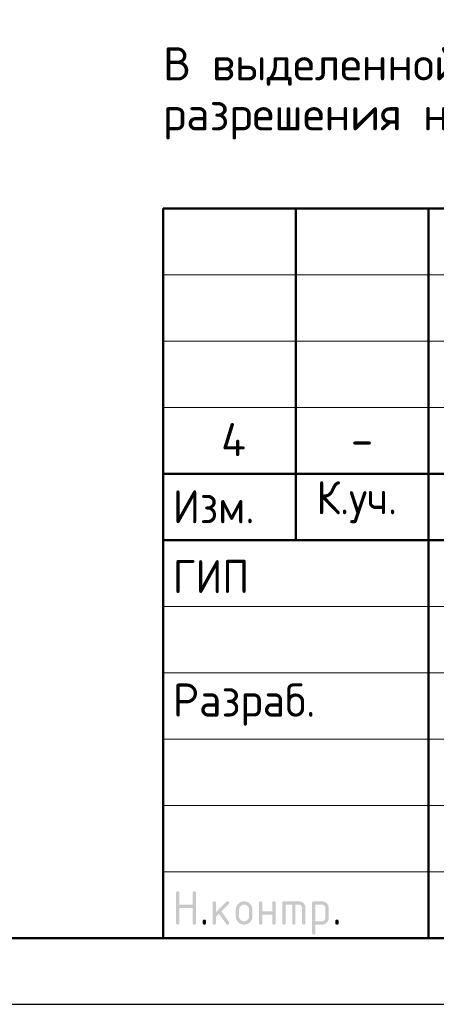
# Model space of a CAD drawing. Header units: millimetres. Extents: x 0 to 42000, y 0 to 29700.
# Tile 2 of 6: x 21920 to 25060, y 0 to 7425. Entities that reach past the tile are written whole.
import ezdxf

# ---------------------------------------------------------------- set-up
doc = ezdxf.new("R2010")
doc.units = ezdxf.units.MM
doc.layers.add('Standard', color=7, linetype='Continuous', lineweight=25)
doc.styles.add('ISOCPEUR', font='txt')

msp = doc.modelspace()

# ---------------------------------------------------------------- hatches: boundary and pattern name
at = {"layer": 'Standard', "linetype": 'Continuous', "lineweight": 25, "transparency": 33554687}
for points in [[(23099.1, 613.8), (23099.1, 838.8), (23099.1, 840.4), (23099.3, 841.7), (23099.5, 843.1), (23099.9, 844.3), (23100.3, 845.4), (23100.8, 846.4), (23101.4, 847.4), (23102.2, 848.2), (23103, 848.9), (23104, 849.5), (23104.9, 850.1), (23106.1, 850.5), (23107.3, 850.9), (23108.7, 851.1), (23110, 851.3), (23111.6, 851.3), (23113.2, 851.3), (23114.5, 851.1), (23115.9, 850.9), (23117.1, 850.5), (23118.3, 850.1), (23119.2, 849.5), (23120.2, 848.9), (23121, 848.2), (23121.8, 847.4), (23122.4, 846.4), (23123, 845.4), (23123.3, 844.3), (23123.7, 843.1), (23123.9, 841.7), (23124.1, 840.4), (23124.1, 838.8), (23124.1, 751.3), (23223.9, 751.3), (23223.9, 838.8), (23223.9, 840.4), (23224, 841.7), (23224.2, 843.1), (23224.6, 844.3), (23225, 845.4), (23225.6, 846.4), (23226.2, 847.4), (23227, 848.2), (23227.8, 848.9), (23228.7, 849.5), (23229.7, 850.1), (23230.9, 850.5), (23232.1, 850.9), (23233.4, 851.1), (23234.8, 851.3), (23236.4, 851.3), (23237.9, 851.3), (23239.3, 851.1), (23240.7, 850.9), (23241.9, 850.5), (23243, 850.1), (23244, 849.5), (23245, 848.9), (23245.8, 848.2), (23246.6, 847.4), (23247.1, 846.4), (23247.7, 845.4), (23248.1, 844.3), (23248.5, 843.1), (23248.7, 841.7), (23248.9, 840.4), (23248.9, 838.8), (23248.9, 613.8), (23248.9, 612.2), (23248.7, 610.9), (23248.5, 609.5), (23248.1, 608.3), (23247.7, 607.1), (23247.1, 606.2), (23246.6, 605.2), (23245.8, 604.4), (23245, 603.6), (23244, 603), (23243, 602.5), (23241.9, 602.1), (23240.7, 601.7), (23239.3, 601.5), (23237.9, 601.3), (23236.4, 601.3), (23234.8, 601.3), (23233.4, 601.5), (23232.1, 601.7), (23230.9, 602.1), (23229.7, 602.5), (23228.7, 603), (23227.8, 603.6), (23227, 604.4), (23226.2, 605.2), (23225.6, 606.2), (23225, 607.1), (23224.6, 608.3), (23224.2, 609.5), (23224, 610.9), (23223.9, 612.2), (23223.9, 613.8), (23223.9, 726.3), (23124.1, 726.3), (23124.1, 613.8), (23124.1, 612.2), (23123.9, 610.9), (23123.7, 609.5), (23123.3, 608.3), (23123, 607.1), (23122.4, 606.2), (23121.8, 605.2), (23121, 604.4), (23120.2, 603.6), (23119.2, 603), (23118.3, 602.5), (23117.1, 602.1), (23115.9, 601.7), (23114.5, 601.5), (23113.2, 601.3), (23111.6, 601.3), (23110, 601.3), (23108.7, 601.5), (23107.3, 601.7), (23106.1, 602.1), (23104.9, 602.5), (23104, 603), (23103, 603.6), (23102.2, 604.4), (23101.4, 605.2), (23100.8, 606.2), (23100.3, 607.1), (23099.9, 608.3), (23099.5, 609.5), (23099.3, 610.9), (23099.1, 612.2)], [(23398.9, 694), (23477.5, 772.6), (23478.4, 773.4), (23479.4, 774.1), (23480.4, 774.8), (23481.5, 775.2), (23482.7, 775.7), (23483.9, 775.9), (23485.1, 776.1), (23486.4, 776.1), (23488, 776.1), (23489.3, 775.9), (23490.7, 775.8), (23491.9, 775.4), (23493.1, 775), (23494, 774.4), (23495, 773.8), (23495.8, 773), (23496.6, 772.2), (23497.1, 771.3), (23497.7, 770.3), (23498.1, 769.1), (23498.5, 767.9), (23498.7, 766.6), (23498.9, 765.2), (23498.9, 763.7), (23498.9, 762.4), (23498.7, 761.3), (23498.4, 760.1), (23498, 759), (23497.5, 757.9), (23496.8, 756.9), (23496.1, 755.9), (23495.1, 754.9), (23440.2, 700.1), (23496.4, 621), (23497.7, 619.3), (23498.3, 617.4), (23498.9, 615.6), (23498.9, 613.6), (23498.9, 612.1), (23498.7, 610.7), (23498.5, 609.4), (23498.1, 608.2), (23497.7, 607), (23497.1, 606.1), (23496.6, 605.1), (23495.8, 604.4), (23495, 603.6), (23494, 603), (23493.1, 602.4), (23491.9, 602.1), (23490.7, 601.7), (23489.3, 601.5), (23488, 601.3), (23486.4, 601.3), (23484.8, 601.3), (23483.3, 601.6), (23481.8, 601.9), (23480.5, 602.6), (23479.2, 603.3), (23478.1, 604.3), (23477, 605.3), (23476, 606.6), (23422.2, 682.1), (23398.9, 658.8), (23398.9, 613.8), (23398.9, 612.2), (23398.7, 610.9), (23398.6, 609.5), (23398.2, 608.3), (23397.8, 607.1), (23397.2, 606.2), (23396.6, 605.2), (23395.8, 604.4), (23395, 603.6), (23394, 603), (23393.1, 602.5), (23391.9, 602.1), (23390.7, 601.7), (23389.4, 601.5), (23388, 601.3), (23386.4, 601.3), (23384.9, 601.3), (23383.5, 601.5), (23382.1, 601.7), (23380.9, 602.1), (23379.8, 602.5), (23378.8, 603), (23377.8, 603.6), (23377, 604.4), (23376.2, 605.2), (23375.7, 606.2), (23375.1, 607.1), (23374.7, 608.3), (23374.3, 609.5), (23374.1, 610.8), (23373.9, 612.2), (23373.9, 613.8), (23373.9, 763.7), (23373.9, 765.2), (23374.1, 766.6), (23374.3, 767.9), (23374.7, 769.1), (23375.1, 770.3), (23375.7, 771.3), (23376.2, 772.2), (23377, 773), (23377.8, 773.8), (23378.8, 774.4), (23379.8, 775), (23380.9, 775.4), (23382.1, 775.8), (23383.5, 775.9), (23384.9, 776.1), (23386.4, 776.1), (23388, 776.1), (23389.4, 775.9), (23390.7, 775.8), (23391.9, 775.4), (23393.1, 775), (23394, 774.4), (23395, 773.8), (23395.8, 773), (23396.6, 772.2), (23397.2, 771.3), (23397.8, 770.3), (23398.2, 769.1), (23398.6, 767.9), (23398.7, 766.6), (23398.9, 765.2), (23398.9, 763.7)], [(23748.7, 676.2), (23748.7, 613.8), (23748.7, 612.2), (23748.5, 610.8), (23748.3, 609.5), (23747.9, 608.3), (23747.5, 607.1), (23746.9, 606.2), (23746.3, 605.2), (23745.5, 604.4), (23744.8, 603.6), (23743.8, 603), (23742.8, 602.5), (23741.6, 602.1), (23740.4, 601.7), (23739.1, 601.5), (23737.7, 601.3), (23736.1, 601.3), (23734.6, 601.3), (23733.2, 601.5), (23731.8, 601.7), (23730.7, 602.1), (23729.5, 602.5), (23728.5, 603), (23727.5, 603.6), (23726.8, 604.4), (23726, 605.2), (23725.4, 606.2), (23724.8, 607.1), (23724.4, 608.3), (23724, 609.5), (23723.8, 610.8), (23723.6, 612.2), (23723.6, 613.8), (23723.6, 763.7), (23723.6, 765.2), (23723.8, 766.6), (23724, 767.9), (23724.4, 769.1), (23724.8, 770.3), (23725.4, 771.3), (23726, 772.2), (23726.8, 773), (23727.5, 773.8), (23728.5, 774.4), (23729.5, 775), (23730.7, 775.4), (23731.8, 775.8), (23733.2, 775.9), (23734.6, 776.1), (23736.1, 776.1), (23737.7, 776.1), (23739.1, 775.9), (23740.4, 775.8), (23741.6, 775.4), (23742.8, 775), (23743.8, 774.4), (23744.8, 773.8), (23745.5, 773), (23746.3, 772.2), (23746.9, 771.3), (23747.5, 770.3), (23747.9, 769.1), (23748.3, 768), (23748.5, 766.6), (23748.7, 765.2), (23748.7, 763.7), (23748.7, 701.2), (23823.3, 701.2), (23823.3, 763.7), (23823.3, 765.2), (23823.5, 766.6), (23823.7, 768), (23824.1, 769.1), (23824.5, 770.3), (23825.1, 771.3), (23825.7, 772.2), (23826.5, 773), (23827.3, 773.8), (23828.2, 774.4), (23829.2, 775), (23830.4, 775.4), (23831.6, 775.8), (23832.9, 775.9), (23834.3, 776.1), (23835.9, 776.1), (23837.4, 776.1), (23838.8, 775.9), (23840.2, 775.8), (23841.3, 775.4), (23842.5, 775), (23843.5, 774.4), (23844.5, 773.8), (23845.3, 773), (23846, 772.2), (23846.6, 771.3), (23847.2, 770.3), (23847.6, 769.1), (23848, 767.9), (23848.2, 766.6), (23848.4, 765.2), (23848.4, 763.7), (23848.4, 613.8), (23848.4, 612.2), (23848.2, 610.8), (23848, 609.5), (23847.6, 608.3), (23847.2, 607.1), (23846.6, 606.2), (23846, 605.2), (23845.3, 604.4), (23844.5, 603.6), (23843.5, 603), (23842.5, 602.5), (23841.3, 602.1), (23840.2, 601.7), (23838.8, 601.5), (23837.4, 601.3), (23835.9, 601.3), (23834.3, 601.3), (23832.9, 601.5), (23831.6, 601.7), (23830.4, 602.1), (23829.2, 602.5), (23828.2, 603), (23827.3, 603.6), (23826.5, 604.4), (23825.7, 605.2), (23825.1, 606.2), (23824.5, 607.1), (23824.1, 608.3), (23823.7, 609.5), (23823.5, 610.8), (23823.3, 612.2), (23823.3, 613.8), (23823.3, 676.2)], [(23911, 776.1), (24023.4, 776.1), (24026, 776.1), (24028.5, 775.9), (24031, 775.7), (24033.4, 775.2), (24035.8, 774.8), (24038.1, 774.1), (24040.4, 773.4), (24042.6, 772.5), (24044.8, 771.6), (24047, 770.5), (24049.1, 769.3), (24051.1, 767.9), (24053.1, 766.6), (24055, 765), (24056.9, 763.4), (24058.8, 761.6), (24060.6, 759.7), (24062.2, 757.8), (24063.8, 755.9), (24065.1, 753.9), (24066.5, 751.9), (24067.6, 749.8), (24068.8, 747.7), (24069.7, 745.4), (24070.6, 743.2), (24071.3, 740.9), (24072, 738.6), (24072.4, 736.2), (24072.9, 733.8), (24073.1, 731.3), (24073.3, 728.8), (24073.3, 726.2), (24073.3, 613.8), (24073.3, 612.2), (24073.1, 610.8), (24072.9, 609.5), (24072.6, 608.3), (24072.2, 607.1), (24071.6, 606.2), (24071, 605.2), (24070.2, 604.4), (24069.4, 603.6), (24068.4, 603), (24067.5, 602.5), (24066.3, 602.1), (24065.1, 601.7), (24063.8, 601.5), (24062.4, 601.3), (24060.8, 601.3), (24059.3, 601.3), (24057.9, 601.5), (24056.5, 601.7), (24055.3, 602.1), (24054.2, 602.5), (24053.2, 603), (24052.2, 603.6), (24051.4, 604.4), (24050.6, 605.2), (24050.1, 606.2), (24049.5, 607.1), (24049.1, 608.3), (24048.7, 609.5), (24048.5, 610.8), (24048.3, 612.2), (24048.3, 613.8), (24048.3, 726.1), (24048.3, 728.8), (24047.8, 731.2), (24047.4, 733.7), (24046.5, 735.9), (24045.6, 738.1), (24044.3, 740.1), (24042.9, 742.1), (24041.1, 743.9), (24039.3, 745.7), (24037.3, 747.1), (24035.3, 748.4), (24033.1, 749.3), (24030.9, 750.2), (24028.4, 750.7), (24026, 751.1), (24023.4, 751.1), (23998.4, 751.1), (23998.4, 613.8), (23998.4, 612.2), (23998.2, 610.8), (23998, 609.5), (23997.7, 608.3), (23997.3, 607.1), (23996.7, 606.2), (23996.1, 605.2), (23995.3, 604.4), (23994.5, 603.6), (23993.5, 603), (23992.6, 602.5), (23991.4, 602.1), (23990.2, 601.7), (23988.8, 601.5), (23987.5, 601.3), (23985.9, 601.3), (23984.3, 601.3), (23983, 601.5), (23981.6, 601.7), (23980.4, 602.1), (23979.3, 602.5), (23978.3, 603), (23977.3, 603.6), (23976.5, 604.4), (23975.7, 605.2), (23975.2, 606.2), (23974.6, 607.1), (23974.2, 608.3), (23973.8, 609.5), (23973.6, 610.8), (23973.4, 612.2), (23973.4, 613.8), (23973.4, 751.1), (23923.5, 751.1), (23923.5, 613.8), (23923.5, 612.2), (23923.3, 610.8), (23923.1, 609.5), (23922.7, 608.3), (23922.4, 607.1), (23921.8, 606.2), (23921.2, 605.2), (23920.4, 604.4), (23919.6, 603.6), (23918.6, 603), (23917.7, 602.5), (23916.5, 602.1), (23915.3, 601.7), (23913.9, 601.5), (23912.6, 601.3), (23911, 601.3), (23909.4, 601.3), (23908.1, 601.5), (23906.7, 601.7), (23905.5, 602.1), (23904.4, 602.5), (23903.4, 603), (23902.4, 603.6), (23901.6, 604.4), (23900.8, 605.2), (23900.2, 606.2), (23899.7, 607.1), (23899.3, 608.3), (23898.9, 609.5), (23898.7, 610.8), (23898.5, 612.2), (23898.5, 613.8), (23898.5, 763.7), (23898.5, 765.2), (23898.7, 766.6), (23898.9, 767.9), (23899.3, 769.1), (23899.6, 770.3), (23900.2, 771.3), (23900.8, 772.2), (23901.6, 773), (23902.4, 773.8), (23903.4, 774.4), (23904.3, 775), (23905.5, 775.4), (23906.7, 775.8), (23908, 775.9), (23909.4, 776.1)], [(23299, 626.3), (23299, 627.9), (23299.2, 629.3), (23299.4, 630.6), (23299.8, 631.8), (23300.2, 633), (23300.8, 634), (23301.3, 634.9), (23302.1, 635.7), (23302.9, 636.5), (23303.9, 637.1), (23304.9, 637.7), (23306, 638.1), (23307.2, 638.5), (23308.6, 638.7), (23309.9, 638.9), (23311.5, 638.9), (23313.1, 638.9), (23314.5, 638.7), (23315.8, 638.5), (23317, 638.1), (23318.2, 637.7), (23319.1, 637.1), (23320.1, 636.5), (23320.9, 635.7), (23321.7, 634.9), (23322.3, 634), (23322.9, 633), (23323.3, 631.8), (23323.6, 630.6), (23323.8, 629.3), (23324, 627.9), (23324, 626.3), (23324, 613.8), (23324, 612.2), (23323.8, 610.9), (23323.6, 609.5), (23323.3, 608.3), (23322.9, 607.2), (23322.3, 606.2), (23321.7, 605.2), (23320.9, 604.4), (23320.1, 603.6), (23319.1, 603), (23318.2, 602.5), (23317, 602.1), (23315.8, 601.7), (23314.5, 601.5), (23313.1, 601.3), (23311.5, 601.3), (23309.9, 601.3), (23308.6, 601.5), (23307.2, 601.7), (23306, 602.1), (23304.9, 602.5), (23303.9, 603), (23302.9, 603.6), (23302.1, 604.4), (23301.3, 605.2), (23300.8, 606.2), (23300.2, 607.2), (23299.8, 608.3), (23299.4, 609.5), (23299.2, 610.9), (23299, 612.2), (23299, 613.8)], [(24298.3, 626.3), (24298.3, 627.9), (24298.5, 629.3), (24298.7, 630.6), (24299.1, 631.8), (24299.5, 633), (24300.1, 634), (24300.6, 634.9), (24301.4, 635.7), (24302.2, 636.5), (24303.2, 637.1), (24304.2, 637.7), (24305.3, 638.1), (24306.5, 638.5), (24307.9, 638.7), (24309.3, 638.9), (24310.8, 638.9), (24312.4, 638.9), (24313.8, 638.7), (24315.1, 638.5), (24316.3, 638.1), (24317.5, 637.7), (24318.5, 637.1), (24319.4, 636.5), (24320.2, 635.7), (24321, 634.9), (24321.6, 634), (24322.2, 633), (24322.6, 631.8), (24323, 630.6), (24323.2, 629.3), (24323.3, 627.9), (24323.3, 626.3), (24323.3, 613.8), (24323.3, 612.2), (24323.2, 610.9), (24323, 609.5), (24322.6, 608.3), (24322.2, 607.2), (24321.6, 606.2), (24321, 605.2), (24320.2, 604.4), (24319.4, 603.6), (24318.5, 603), (24317.5, 602.5), (24316.3, 602.1), (24315.1, 601.7), (24313.8, 601.5), (24312.4, 601.3), (24310.8, 601.3), (24309.3, 601.3), (24307.9, 601.5), (24306.5, 601.7), (24305.3, 602.1), (24304.2, 602.5), (24303.2, 603), (24302.2, 603.6), (24301.4, 604.4), (24300.6, 605.2), (24300.1, 606.2), (24299.5, 607.2), (24299.1, 608.3), (24298.7, 609.5), (24298.5, 610.9), (24298.3, 612.2), (24298.3, 613.8)]]:
    msp.add_hatch(color=7, dxfattribs=at).paths.add_polyline_path(points, flags=16)
h = msp.add_hatch(color=7, dxfattribs=at)
h.paths.add_polyline_path([(23548.8, 663.7), (23548.8, 713.7), (23548.8, 716.9), (23549, 720.1), (23549.3, 723.2), (23549.9, 726.2), (23550.5, 729.2), (23551.3, 732.1), (23552.2, 734.9), (23553.3, 737.7), (23554.5, 740.5), (23555.9, 743.1), (23557.3, 745.8), (23559, 748.3), (23560.7, 750.8), (23562.7, 753.2), (23564.7, 755.6), (23567, 757.9), (23569.3, 760.2), (23571.7, 762.2), (23574.1, 764.2), (23576.6, 765.9), (23579.1, 767.6), (23581.8, 769), (23584.4, 770.4), (23587.2, 771.6), (23589.9, 772.7), (23592.8, 773.6), (23595.7, 774.4), (23598.7, 775), (23601.7, 775.6), (23604.8, 775.9), (23607.9, 776.1), (23611.1, 776.1), (23614.4, 776.1), (23617.6, 775.9), (23620.7, 775.6), (23623.8, 775), (23626.8, 774.5), (23629.7, 773.6), (23632.6, 772.8), (23635.4, 771.6), (23638.1, 770.5), (23640.8, 769.1), (23643.4, 767.7), (23645.9, 766), (23648.4, 764.3), (23650.8, 762.3), (23653.2, 760.3), (23655.5, 758.1), (23657.7, 755.8), (23659.7, 753.4), (23661.7, 751), (23663.4, 748.5), (23665.1, 746), (23666.5, 743.4), (23667.9, 740.7), (23669, 737.9), (23670.1, 735.2), (23671, 732.3), (23671.8, 729.4), (23672.4, 726.3), (23673, 723.3), (23673.2, 720.1), (23673.5, 717), (23673.5, 713.7), (23673.5, 663.7), (23673.5, 660.5), (23673.2, 657.4), (23673, 654.2), (23672.4, 651.2), (23671.8, 648.2), (23671, 645.4), (23670.1, 642.5), (23669, 639.7), (23667.8, 637), (23666.4, 634.3), (23665, 631.7), (23663.3, 629.2), (23661.6, 626.6), (23659.6, 624.2), (23657.6, 621.8), (23655.3, 619.5), (23653, 617.3), (23650.6, 615.3), (23648.2, 613.3), (23645.7, 611.6), (23643.2, 609.8), (23640.5, 608.4), (23637.9, 607), (23635.1, 605.9), (23632.4, 604.7), (23629.5, 603.9), (23626.6, 603), (23623.6, 602.4), (23620.6, 601.9), (23617.5, 601.6), (23614.4, 601.3), (23611.1, 601.3), (23607.9, 601.3), (23604.8, 601.6), (23601.7, 601.9), (23598.7, 602.4), (23595.7, 603), (23592.8, 603.9), (23589.9, 604.7), (23587.2, 605.9), (23584.4, 607), (23581.8, 608.4), (23579.1, 609.8), (23576.6, 611.6), (23574.1, 613.3), (23571.7, 615.3), (23569.3, 617.3), (23567, 619.5), (23564.7, 621.8), (23562.7, 624.2), (23560.7, 626.6), (23559, 629.2), (23557.3, 631.7), (23555.9, 634.3), (23554.5, 637), (23553.3, 639.7), (23552.2, 642.5), (23551.3, 645.4), (23550.5, 648.2), (23549.9, 651.2), (23549.3, 654.2), (23549, 657.4), (23548.8, 660.5)], flags=16)
h.paths.add_polyline_path([(23648.5, 663.8), (23648.5, 713.8), (23648.5, 717.7), (23647.8, 721.3), (23647.1, 724.9), (23645.7, 728.2), (23644.4, 731.5), (23642.3, 734.5), (23640.3, 737.6), (23637.5, 740.3), (23634.8, 743.1), (23631.8, 745.1), (23628.8, 747.2), (23625.5, 748.5), (23622.2, 749.9), (23618.6, 750.6), (23615, 751.3), (23611.1, 751.3), (23607.3, 751.3), (23603.7, 750.6), (23600.1, 749.9), (23596.8, 748.5), (23593.5, 747.2), (23590.5, 745.1), (23587.5, 743.1), (23584.7, 740.3), (23582, 737.6), (23580, 734.5), (23577.9, 731.5), (23576.5, 728.2), (23575.2, 724.9), (23574.5, 721.3), (23573.8, 717.7), (23573.8, 713.8), (23573.8, 663.8), (23573.8, 659.9), (23574.5, 656.3), (23575.2, 652.6), (23576.5, 649.3), (23577.9, 646), (23579.9, 643), (23581.9, 639.9), (23584.6, 637.2), (23587.4, 634.5), (23590.4, 632.5), (23593.4, 630.4), (23596.7, 629.1), (23600, 627.7), (23603.6, 627), (23607.2, 626.3), (23611.1, 626.3), (23615, 626.3), (23618.6, 627), (23622.2, 627.7), (23625.5, 629.1), (23628.8, 630.4), (23631.8, 632.5), (23634.8, 634.6), (23637.5, 637.3), (23640.3, 640.1), (23642.3, 643.1), (23644.4, 646.1), (23645.7, 649.4), (23647.1, 652.7), (23647.8, 656.3), (23648.5, 659.9)])
h = msp.add_hatch(color=7, dxfattribs=at)
h.paths.add_polyline_path([(24123.4, 763.7), (24123.4, 765.2), (24123.6, 766.6), (24123.8, 768), (24124.2, 769.1), (24124.6, 770.3), (24125.2, 771.3), (24125.8, 772.2), (24126.6, 773), (24127.3, 773.8), (24128.3, 774.4), (24129.3, 775), (24130.5, 775.4), (24131.6, 775.8), (24133, 775.9), (24134.4, 776.1), (24135.9, 776.1), (24198.3, 776.1), (24200.9, 776.1), (24203.4, 775.9), (24206, 775.7), (24208.4, 775.2), (24210.8, 774.8), (24213.1, 774.1), (24215.4, 773.4), (24217.7, 772.5), (24219.9, 771.6), (24222, 770.5), (24224.1, 769.4), (24226.1, 768), (24228.1, 766.7), (24230, 765.1), (24231.9, 763.5), (24233.7, 761.7), (24235.5, 759.9), (24237.1, 757.9), (24238.7, 756), (24240.1, 754), (24241.4, 752), (24242.6, 749.9), (24243.7, 747.8), (24244.6, 745.6), (24245.5, 743.3), (24246.2, 741), (24246.8, 738.7), (24247.3, 736.3), (24247.7, 733.9), (24248, 731.3), (24248.2, 728.8), (24248.2, 726.2), (24248.2, 651.2), (24248.2, 648.6), (24248, 646.1), (24247.7, 643.6), (24247.3, 641.2), (24246.8, 638.8), (24246.2, 636.5), (24245.5, 634.2), (24244.6, 632), (24243.7, 629.8), (24242.6, 627.7), (24241.4, 625.6), (24240.1, 623.5), (24238.7, 621.5), (24237.1, 619.6), (24235.6, 617.7), (24233.8, 615.9), (24232, 614), (24230, 612.4), (24228.1, 610.8), (24226.1, 609.5), (24224.1, 608.1), (24222, 607), (24219.9, 605.8), (24217.7, 604.9), (24215.5, 604), (24213.1, 603.3), (24210.8, 602.7), (24208.4, 602.2), (24206, 601.7), (24203.5, 601.5), (24201, 601.3), (24198.3, 601.3), (24148.5, 601.3), (24148.5, 538.9), (24148.5, 537.3), (24148.3, 535.9), (24148.1, 534.6), (24147.7, 533.4), (24147.3, 532.2), (24146.7, 531.3), (24146.1, 530.3), (24145.4, 529.5), (24144.6, 528.7), (24143.6, 528.1), (24142.6, 527.6), (24141.4, 527.2), (24140.3, 526.8), (24138.9, 526.6), (24137.5, 526.4), (24136, 526.4), (24134.4, 526.4), (24133, 526.6), (24131.6, 526.8), (24130.5, 527.2), (24129.3, 527.6), (24128.3, 528.1), (24127.3, 528.7), (24126.6, 529.5), (24125.8, 530.3), (24125.2, 531.3), (24124.6, 532.2), (24124.2, 533.4), (24123.8, 534.6), (24123.6, 535.9), (24123.4, 537.3), (24123.4, 538.9)], flags=16)
h.paths.add_polyline_path([(24148.5, 751.1), (24148.5, 626.3), (24198.3, 626.3), (24200.9, 626.3), (24203.3, 626.8), (24205.7, 627.2), (24207.9, 628.2), (24210.1, 629.1), (24212.1, 630.4), (24214.1, 631.8), (24215.9, 633.6), (24217.7, 635.4), (24219.1, 637.4), (24220.4, 639.5), (24221.3, 641.7), (24222.3, 643.9), (24222.7, 646.3), (24223.2, 648.7), (24223.2, 651.3), (24223.2, 726.1), (24223.2, 728.8), (24222.7, 731.2), (24222.3, 733.7), (24221.4, 735.9), (24220.5, 738.1), (24219.1, 740.1), (24217.8, 742.1), (24216, 743.9), (24214.2, 745.7), (24212.2, 747.1), (24210.2, 748.4), (24208, 749.3), (24205.8, 750.2), (24203.3, 750.7), (24200.9, 751.1), (24198.3, 751.1)])

# ---------------------------------------------------------------- linework, layer by layer
at = {"layer": 'Standard', "color": 7, "linetype": 'Continuous', "lineweight": 50, "transparency": 33554687}
for p, q in [((23000, 500), (23000, 6000)), ((23000, 6000), (41500, 6000)), ((24000, 3500), (24000, 6000)), ((25000, 500), (25000, 6000)), ((23000, 4000), (29500, 4000)), ((23000, 4000), (29500, 4000)), ((23000, 3500), (29500, 3500)), ((23000, 3500), (29500, 3500))]:
    msp.add_line(p, q, dxfattribs=at)
at = {"layer": 'Standard', "color": 7, "linetype": 'Continuous', "lineweight": 13, "transparency": 33554687}
for p, q in [((23000, 5500), (29500, 5500)), ((23000, 5000), (29500, 5000)), ((23000, 4500), (29500, 4500)), ((23000, 3000), (29500, 3000)), ((23000, 2500), (29500, 2500)), ((23000, 2500), (29500, 2500)), ((23000, 2000), (29500, 2000)), ((23000, 2000), (29500, 2000)), ((23000, 1500), (29500, 1500)), ((23000, 1000), (29500, 1000))]:
    msp.add_line(p, q, dxfattribs=at)
at = {"layer": 'Standard', "color": 7, "linetype": 'Continuous', "lineweight": 25, "transparency": 33554687}
msp.add_line((23000, 500), (41500, 500), dxfattribs=at)
msp.add_line((23000, 500), (41500, 500), dxfattribs=at)
msp.add_line((23000, 500), (41500, 500), dxfattribs=at)
msp.add_lwpolyline([(0, 0), (42000, 0), (42000, 29700), (0, 29700), (0, 0)], close=True, dxfattribs=at)
at = {"layer": 'Standard', "color": 7, "linetype": 'Continuous', "lineweight": 50, "transparency": 33554687}
msp.add_lwpolyline([(2000, 29200), (41500, 29200), (41500, 500), (2000, 500), (2000, 29200)], close=True, dxfattribs=at)
at = {"layer": 'Standard', "color": 251, "linetype": 'Continuous', "lineweight": 13, "true_color": 0x656565, "transparency": 33554687}
msp.add_lwpolyline([(41500, 29200), (2000, 29200), (2000, 500), (41500, 500), (41500, 29200)], dxfattribs=at)
at = {"layer": 'Standard', "color": 7, "linetype": 'Continuous', "lineweight": 25, "transparency": 33554687}
msp.add_lwpolyline([(41500, 6000), (23000, 6000), (23000, 500), (41500, 500), (41500, 6000)], dxfattribs=at)

# ---------------------------------------------------------------- texts
at = {"layer": 'Standard', "color": 240, "linetype": 'Continuous', "lineweight": 13, "transparency": 33554687, "insert": (23000, 7216.7), "char_height": 250, "width": 17066.875, "attachment_point": 1, "line_spacing_factor": 0.903614}
msp.add_mtext('\\A1;{\\fISOCPEUR|i0|b0;\\H250.000000;\\W1.000000;\\C240;В выделенной области представлена замененная (актуальная) версия. Содержание изменения см. в листе}\\P{\\fISOCPEUR|i0|b0;\\H250.000000;\\W1.000000;\\C240;разрешения на внесение изменений.}\\P', dxfattribs=at)
at = {"layer": 'Standard', "color": 7, "linetype": 'Continuous', "lineweight": 13, "transparency": 33554687, "char_height": 250, "style": 'ISOCPEUR'}
for s, insert, width, attachment_point in [('\\A1;{\\fISOCPEUR|i0|b0;\\H250.000000;\\W1.000000;\\C7;4}\\P', (23437.5, 4258.3), 300, 4), ('\\A1;{\\fISOCPEUR|i0|b0;\\H250.000000;\\W1.000000;\\C7;-}\\P', (24500, 4258.3), 272.222, 5)]:
    msp.add_mtext(s, dxfattribs=dict(at, insert=insert, width=width, attachment_point=attachment_point))
at = {"layer": 'Standard', "color": 7, "linetype": 'Continuous', "lineweight": 25, "transparency": 33554687, "char_height": 250, "attachment_point": 7, "style": 'ISOCPEUR'}
for s, insert, width in [('\\W0.93;Изм.', (23074, 3627.5), 752.883), ('\\W0.93;К.уч.', (24156, 3627.5), 816.012), ('\\W0.92;ГИП', (23074, 3101.3), 689.604), ('\\W0.96;Разраб.', (23074, 2101.3), 1306.549)]:
    msp.add_mtext(s, dxfattribs=dict(at, insert=insert, width=width))

doc.saveas('drawing.dxf')
